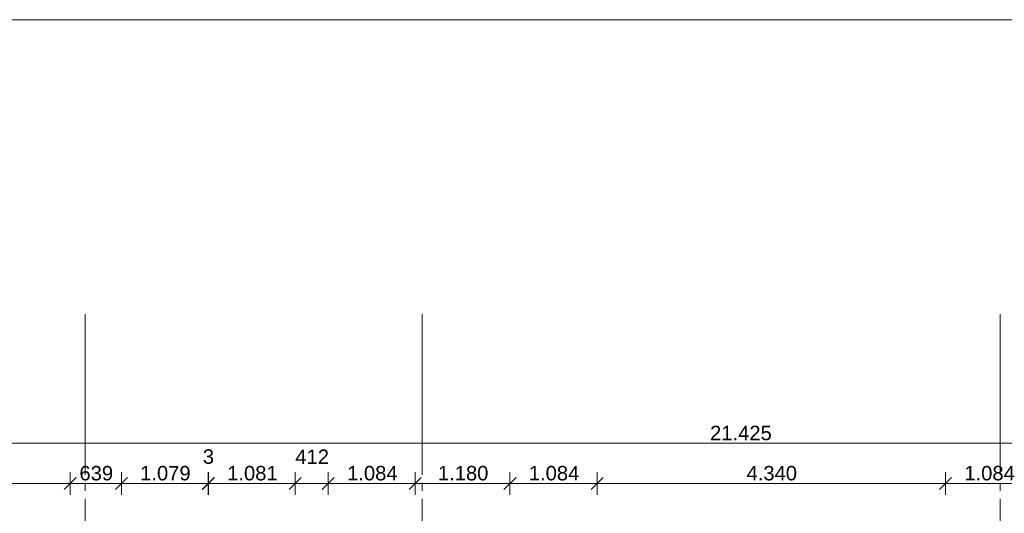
# Model space of a CAD drawing. Header units: millimetres. Extents: x 10 to 584, y 10 to 831.
# Tile 75 of 79: x 316 to 438, y 769 to 831. Entities that reach past the tile are written whole.
import ezdxf
from ezdxf.xclip import XClip

# ---------------------------------------------------------------- set-up
doc = ezdxf.new("R2010")
doc.units = ezdxf.units.MM
doc.header["$MEASUREMENT"] = 0
doc.header["$XCLIPFRAME"] = 0
doc.linetypes.add('B0204', pattern=[13, 10, -1, 1, -1])
doc.layers.add('A Stramien', color=7, linetype='Continuous')
doc.layers.add('Maatvoering 1_ 50_100', color=7, linetype='Continuous')
doc.styles.add('GENERATED_STYLE_1', font='txt')

# ---------------------------------------------------------------- blocks, each defined once
blk = doc.blocks.new('Drawing_2_2', base_point=(78, 259.19))
at = {"layer": 'A Stramien', "color": 9, "linetype": 'B0204', "lineweight": 0}
for p, q in [((324, 784.27), (324, 794.27)), ((366, 784.27), (366, 794.27)), ((438, 784.27), (438, 794.27)), ((324, 784.27), (324, 233.2)), ((366, 784.27), (366, 233.2)), ((438, 784.27), (438, 233.2))]:
    blk.add_line(p, q, dxfattribs=at)
at = {"layer": 'Maatvoering 1_ 50_100', "color": 1, "linetype": 'Continuous', "lineweight": 0}
for p, q in [((298.49, 778.19), (512.74, 778.19)), ((322.9, 773.93), (321.4, 772.43)), ((322.15, 771.78), (322.15, 774.59)), ((329.29, 773.93), (327.79, 772.43)), ((328.54, 771.78), (328.54, 774.59)), ((338.59, 772.43), (340.09, 773.93)), ((340.12, 773.93), (338.62, 772.43)), ((339.34, 771.78), (339.34, 774.59)), ((339.37, 771.78), (339.37, 774.59)), ((350.93, 773.93), (349.43, 772.43)), ((350.18, 771.78), (350.18, 774.59)), ((355.04, 773.93), (353.54, 772.43)), ((354.29, 771.78), (354.29, 774.59)), ((365.88, 773.93), (364.38, 772.43)), ((365.13, 771.78), (365.13, 774.59)), ((377.68, 773.93), (376.18, 772.43)), ((376.93, 771.78), (376.93, 774.59)), ((388.52, 773.93), (387.02, 772.43)), ((387.77, 771.78), (387.77, 774.59)), ((431.92, 773.93), (430.42, 772.43)), ((431.17, 771.78), (431.17, 774.59)), ((298.49, 773.18), (322.15, 773.18)), ((322.15, 773.18), (328.54, 773.18)), ((328.54, 773.18), (339.34, 773.18)), ((339.34, 773.18), (339.37, 773.18)), ((339.37, 773.18), (350.18, 773.18)), ((350.18, 773.18), (354.29, 773.18)), ((354.29, 773.18), (365.13, 773.18)), ((365.13, 773.18), (376.93, 773.18)), ((376.93, 773.18), (387.77, 773.18)), ((387.77, 773.18), (431.17, 773.18)), ((431.17, 773.18), (442.01, 773.18))]:
    blk.add_line(p, q, dxfattribs=at)
at = {"layer": 'Maatvoering 1_ 50_100', "color": 2, "linetype": 'Continuous', "lineweight": 0, "char_height": 1.8, "attachment_point": 7, "style": 'GENERATED_STYLE_1'}
for s, insert, width in [('\\A1;{\\pql;\\fArial|b0|i0|c0|p38;21.425}', (401.85, 778.55), 7.5209), ('\\A1;{\\pql;\\fArial|b0|i0|c0|p38;3}', (338.67, 775.61), 1.3659), ('\\A1;{\\pql;\\fArial|b0|i0|c0|p38;412}', (350.19, 775.61), 4.0978), ('\\A1;{\\pql;\\fArial|b0|i0|c0|p38;639}', (323.3, 773.54), 4.0978), ('\\A1;{\\pql;\\fArial|b0|i0|c0|p38;1.079}', (330.86, 773.54), 6.155), ('\\A1;{\\pql;\\fArial|b0|i0|c0|p38;1.081}', (341.7, 773.54), 6.155), ('\\A1;{\\pql;\\fArial|b0|i0|c0|p38;1.084}', (356.64, 773.54), 6.155), ('\\A1;{\\pql;\\fArial|b0|i0|c0|p38;1.180}', (367.95, 773.54), 6.155), ('\\A1;{\\pql;\\fArial|b0|i0|c0|p38;1.084}', (379.27, 773.54), 6.155), ('\\A1;{\\pql;\\fArial|b0|i0|c0|p38;4.340}', (406.39, 773.54), 6.155), ('\\A1;{\\pql;\\fArial|b0|i0|c0|p38;1.084}', (433.52, 773.54), 6.155)]:
    blk.add_mtext(s, dxfattribs=dict(at, insert=insert, width=width))

msp = doc.modelspace()

# ---------------------------------------------------------------- linework, layer by layer
at = {"color": 1, "linetype": 'Continuous', "lineweight": 0, "flags": 128}
msp.add_lwpolyline([(10, 10), (584, 10), (584, 831), (10, 831)], close=True, dxfattribs=at)

# ---------------------------------------------------------------- next in the draw order: block references
at = {"color": 4, "linetype": 'Continuous', "lineweight": 0}
ref = msp.add_blockref('Drawing_2_2', (78, 259.19), dxfattribs=at)
XClip(ref).set_block_clipping_path([(30, 141.736842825), (586.5626696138, 806.4087291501)])

doc.saveas('drawing.dxf')
